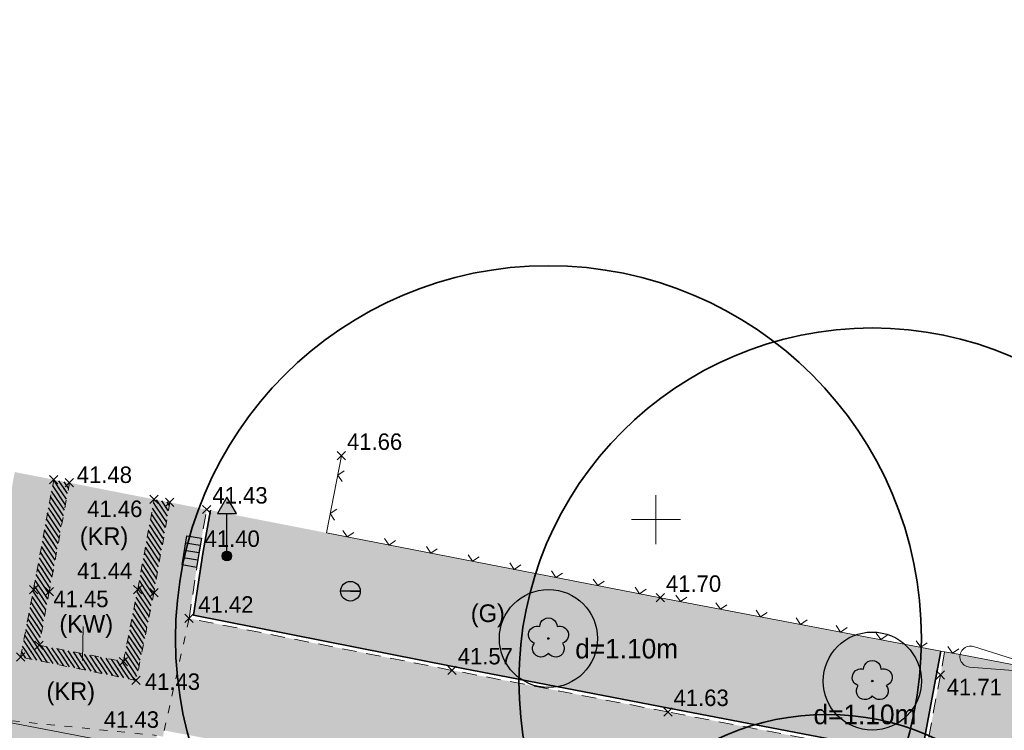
# Model space of a CAD drawing. Extents: x 353221 to 353633, y 5707812 to 5707954.
# Tile 11 of 35: x 353409 to 353434, y 5707895 to 5707913. Entities that reach past the tile are written whole.
import ezdxf

# ---------------------------------------------------------------- set-up
doc = ezdxf.new("R2010")
doc.units = 0
doc.header["$MEASUREMENT"] = 0
doc.linetypes.add('LINE_LT_6', pattern=[0.62, 0.37, -0.25])
doc.linetypes.add('LINE_LT_7', pattern=[0.45, 0.2, -0.25])
for name, color, linetype in [('ALK', 7, 'Continuous'), ('Beschriftung-Punkte', 7, 'Continuous'), ('Bordstein', 7, 'Continuous'), ('Bäume', 7, 'Continuous'), ('Einbauten', 7, 'Continuous'), ('Hinweistext_Baum', 7, 'Continuous'), ('Oberfläche', 7, 'Continuous'), ('Punkte_Geh- und Radweg', 7, 'Continuous'), ('Punkte_Gelände', 7, 'Continuous'), ('Straßenabläufe', 7, 'Continuous'), ('Topographie', 7, 'Continuous'), ('Verkehrszeichen', 7, 'Continuous'), ('Verm Rahmen P-2', 7, 'Continuous'), ('ZZF_Betonkleinpflaster', 7, 'Continuous'), ('ZZF_Betonverbundpflaster', 7, 'Continuous'), ('ZZF_Grünfläche', 7, 'Continuous'), ('ZZF_Natursteinpflaster', 7, 'Continuous'), ('ZZL_Zuweisungslinie Flächen', 7, 'Continuous')]:
    doc.layers.add(name, color=color, linetype=linetype)
doc.styles.add('2009', font='txt', dxfattribs={"height": 1})
doc.styles.add('2307', font='txt', dxfattribs={"height": 1})
doc.styles.add('59', font='txt', dxfattribs={"height": 1})

# ---------------------------------------------------------------- blocks, each defined once
blk = doc.blocks.new('6022')
at = {"color": 1, "lineweight": 13, "true_color": 0xff0000}
for q in [(-0.569528, -0.569528), (0.569528, -0.569528)]:
    blk.add_line((0, 0), q, dxfattribs=at)
blk = doc.blocks.new('SymLine61')
at = {"xscale": 0.25, "yscale": 0.25, "rotation": 169.5221740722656}
blk.add_blockref('6022', (353432.550134, 5707896.596893), dxfattribs=at)
blk = doc.blocks.new('SymLine70')
at = {"xscale": 0.25, "yscale": 0.25}
for p, rotation in [((353417.14, 5707899.559), 168.989501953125), ((353418.203, 5707899.353), 168.989501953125), ((353419.266, 5707899.146), 168.989501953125), ((353420.329, 5707898.939), 168.989501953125), ((353421.392, 5707898.732), 168.989501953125), ((353422.455, 5707898.525), 168.989501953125), ((353423.518, 5707898.318), 168.989501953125), ((353424.581, 5707898.111), 168.989501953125), ((353425.623, 5707897.911), 169.2455657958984), ((353426.643, 5707897.717), 169.2455657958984), ((353427.664, 5707897.524), 169.2455657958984), ((353428.684, 5707897.33), 169.2455657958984), ((353429.704, 5707897.136), 169.2455657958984), ((353430.725, 5707896.942), 169.2455657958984), ((353431.745, 5707896.748), 169.2455657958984)]:
    blk.add_blockref('6022', p, dxfattribs=dict(at, rotation=rotation))
blk = doc.blocks.new('SymLine73')
at = {"xscale": 0.25, "yscale": 0.25, "rotation": 78.98951568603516}
for p in [(353416.895, 5707901.135), (353416.704, 5707900.154)]:
    blk.add_blockref('6022', p, dxfattribs=at)
blk = doc.blocks.new('609')
at = {"color": 7, "lineweight": 25, "true_color": 0xffffff}
for p, q in [((0, 0), (-0.53033, 0.53033)), ((-0.53033, -0.53033), (0.53033, 0.53033)), ((0, 0), (0.53033, -0.53033))]:
    blk.add_line(p, q, dxfattribs=at)
blk = doc.blocks.new('90002')
at = {"true_color": 0x000000}
blk.add_hatch(color=18, dxfattribs=at).paths.add_polyline_path([(-0.499998, 0, -0.999999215), (0.499998, 0), (0, 0)])
at = {"true_color": 0xffffff}
blk.add_hatch(color=7, dxfattribs=at).paths.add_polyline_path([(-0.499998, 0), (0, 0), (0.499998, 0, -0.999999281)])
at = {"color": 7, "lineweight": 25, "true_color": 0xffffff}
for p, q in [((0, 0), (-0.499998, 0)), ((0.499998, 0), (0, 0)), ((0, 0), (0.499998, 0))]:
    blk.add_line(p, q, dxfattribs=at)
for points in [[(-0.499998, 0, -0.999999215), (0.499998, 0)], [(0.499998, 0, -0.999999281), (-0.499998, 0)]]:
    blk.add_lwpolyline(points, format="xyb", dxfattribs=at)
blk = doc.blocks.new('90024')
at = {"color": 3, "lineweight": 25, "true_color": 0x00ff00}
blk.add_lwpolyline([(-0.440994, 0.606651, -1.005342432), (0.440994, 0.606651, -0.999998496), (0.713109, -0.232323, -1.043504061), (0, -0.75, -1.043504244), (-0.713109, -0.232323, -0.999998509), (-0.440994, 0.606651)], format="xyb", close=True, dxfattribs=at)
blk.add_circle((0, 0), 0.039, dxfattribs=at)
blk = doc.blocks.new('90005')
at = {"true_color": 0x000000}
blk.add_hatch(color=18, dxfattribs=at).paths.add_polyline_path([(-1.500008, 0.000002), (1.500008, -0.000002), (1.500009, -1.500008), (-1.500008, -1.500009)])
at = {"color": 1, "lineweight": 25, "true_color": 0xff0000}
for p, q in [((-1.500008, 0.000002), (1.500008, -0.000002)), ((-1.500008, -1.500009), (-1.500008, 0.000002)), ((-0.750003, 0), (-0.750004, -1.500008)), ((0, 0), (-0.000002, -1.500008)), ((0.750003, 0), (0.750004, -1.500008)), ((1.500008, -0.000002), (1.500009, -1.500008)), ((1.500009, -1.500008), (-1.500008, -1.500009))]:
    blk.add_line(p, q, dxfattribs=at)
blk = doc.blocks.new('90012')
at = {"true_color": 0x000000}
blk.add_hatch(color=18, dxfattribs=at).paths.add_polyline_path([(0.962788, 4.332544), (-0.962788, 4.33254), (0, 6.000144)])
h = blk.add_hatch(color=18, dxfattribs=at)
edge = h.paths.add_edge_path(flags=0)
edge.add_arc((0, 0), 0.481396, 0, 360)
h = blk.add_hatch(color=18, dxfattribs=at)
edge = h.paths.add_edge_path(flags=0)
edge.add_arc((0, 0), 0.481396, 0, 360)
at = {"color": 7, "lineweight": 25, "true_color": 0xffffff}
for p, q in [((0, 6.000144), (-0.962788, 4.33254)), ((0, 6.000144), (-0.962788, 4.33254)), ((0.962788, 4.332544), (0, 6.000144)), ((0.962788, 4.332544), (0, 6.000144)), ((-0.962788, 4.33254), (0.962788, 4.332544)), ((-0.962788, 4.33254), (0.962788, 4.332544)), ((0, 0.481396), (0, 4.33254)), ((0, 0.481396), (0, 4.33254))]:
    blk.add_line(p, q, dxfattribs=at)
blk.add_circle((0, 0), 0.481396, dxfattribs=at)
blk.add_circle((0, 0), 0.481396, dxfattribs=at)

msp = doc.modelspace()

# ---------------------------------------------------------------- hatches: boundary and pattern name
at = {"layer": 'ZZF_Betonkleinpflaster', "true_color": 0xffafc8}
for points in [[(353407.698, 5707894.961), (353407.523, 5707894.983), (353407.434, 5707894.994), (353408.178, 5707898.465), (353408.67, 5707901.212), (353409.664, 5707901.018), (353409.15, 5707898.218), (353408.818, 5707896.5), (353411.763, 5707895.904), (353412.217, 5707898.14), (353412.62, 5707900.44), (353413.562, 5707900.258), (353413.363, 5707899.154), (353413.111, 5707897.482), (353412.479, 5707894.626), (353412.445, 5707894.47), (353412.278, 5707894.501)], [(353412.221, 5707900.517), (353410.065, 5707900.94), (353409.551, 5707898.168), (353409.29, 5707896.8), (353411.438, 5707896.382), (353411.804, 5707898.218)]]:
    msp.add_hatch(color=231, dxfattribs=at).paths.add_polyline_path(points)
at = {"layer": 'ZZF_Betonkleinpflaster', "true_color": 0x000000}
msp.add_hatch(color=18, dxfattribs=at).paths.add_polyline_path([(353412.221, 5707900.517), (353412.62, 5707900.44), (353412.217, 5707898.14), (353411.763, 5707895.904), (353408.818, 5707896.5), (353409.15, 5707898.218), (353409.664, 5707901.018), (353410.065, 5707900.94), (353409.551, 5707898.168), (353409.29, 5707896.8), (353411.438, 5707896.382), (353411.804, 5707898.218)])
at = {"layer": 'ZZF_Betonkleinpflaster', "true_color": 0xff0000}
h = msp.add_hatch(dxfattribs=at)
h.set_pattern_fill('STRATIS_AreaStyle_Complicate195', color=1, style=0, pattern_type=2)
h.set_pattern_definition([(-236.4408, (353408.818, 5707901.01798), (-0.1386113, 0.0280517), [0, 0, 1])])
h.paths.add_polyline_path([(353412.221, 5707900.517), (353412.62, 5707900.44), (353412.217, 5707898.14), (353411.763, 5707895.904), (353408.818, 5707896.5), (353409.15, 5707898.218), (353409.664, 5707901.018), (353410.065, 5707900.94), (353409.551, 5707898.168), (353409.29, 5707896.8), (353411.438, 5707896.382), (353411.804, 5707898.218)])
at = {"layer": 'ZZF_Betonverbundpflaster', "true_color": 0xdcdcdc}
msp.add_hatch(color=254, dxfattribs=at).paths.add_polyline_path([(353467.511, 5707884.218), (353467.526, 5707884.296), (353462.023, 5707885.301), (353455.032, 5707886.668), (353451.656, 5707887.273), (353447.669, 5707888.014), (353439.835, 5707889.486), (353435.938, 5707890.228), (353431.225, 5707891.096), (353424.674, 5707892.329), (353417.746, 5707893.637), (353412.479, 5707894.626), (353413.111, 5707897.482), (353419.81, 5707896.159), (353425.306, 5707895.098), (353431.838, 5707893.846), (353432.244, 5707896.043), (353432.353, 5707896.633), (353432.747, 5707896.561), (353437.892, 5707895.568), (353438.096, 5707895.529), (353437.619, 5707892.751), (353442.363, 5707891.853), (353445.723, 5707891.194), (353446.232, 5707893.94), (353446.518, 5707893.884), (353451.744, 5707892.874), (353452.058, 5707892.817), (353451.579, 5707890.065), (353455.688, 5707889.251), (353462.543, 5707887.908), (353468.255, 5707886.822), (353468.811, 5707889.669), (353471.425, 5707889.111), (353471.226, 5707888.074), (353473.5, 5707887.636), (353473.689, 5707888.627), (353486.248, 5707885.947), (353486.028, 5707884.801), (353491.402, 5707883.75), (353496.797, 5707882.689), (353496.99, 5707883.653), (353508.78, 5707881.137), (353506.819, 5707876.736), (353506.265, 5707876.845), (353501.972, 5707877.679), (353493.207, 5707879.386), (353485.442, 5707880.855), (353480.898, 5707881.734), (353474.415, 5707882.965), (353474.4, 5707882.887), (353471.705, 5707883.445)])
at = {"layer": 'ZZF_Betonverbundpflaster', "true_color": 0xff0000}
h = msp.add_hatch(dxfattribs=at)
h.set_pattern_fill('STRATIS_AreaStyle_Complicate198', color=1, style=0, pattern_type=2)
h.set_pattern_definition([(-145.44547, (353412.47934, 5707897.482), (-0.0961487, -0.5215414), [0, 0, 1])])
h.paths.add_polyline_path([(353467.511, 5707884.218), (353467.526, 5707884.296), (353462.023, 5707885.301), (353455.032, 5707886.668), (353451.656, 5707887.273), (353447.669, 5707888.014), (353439.835, 5707889.486), (353435.938, 5707890.228), (353431.225, 5707891.096), (353424.674, 5707892.329), (353417.746, 5707893.637), (353412.479, 5707894.626), (353413.111, 5707897.482), (353419.81, 5707896.159), (353425.306, 5707895.098), (353431.838, 5707893.846), (353432.244, 5707896.043), (353432.353, 5707896.633), (353432.747, 5707896.561), (353437.892, 5707895.568), (353438.096, 5707895.529), (353437.619, 5707892.751), (353442.363, 5707891.853), (353445.723, 5707891.194), (353446.232, 5707893.94), (353446.518, 5707893.884), (353451.744, 5707892.874), (353452.058, 5707892.817), (353451.579, 5707890.065), (353455.688, 5707889.251), (353462.543, 5707887.908), (353468.255, 5707886.822), (353468.811, 5707889.669), (353471.425, 5707889.111), (353471.226, 5707888.074), (353473.5, 5707887.636), (353473.689, 5707888.627), (353486.248, 5707885.947), (353486.028, 5707884.801), (353491.402, 5707883.75), (353496.797, 5707882.689), (353496.99, 5707883.653), (353508.78, 5707881.137), (353506.819, 5707876.736), (353506.265, 5707876.845), (353501.972, 5707877.679), (353493.207, 5707879.386), (353485.442, 5707880.855), (353480.898, 5707881.734), (353474.415, 5707882.965), (353474.4, 5707882.887), (353471.705, 5707883.445)])
h = msp.add_hatch(dxfattribs=at)
h.set_pattern_fill('STRATIS_AreaStyle_Complicate199', color=1, style=0, pattern_type=2)
h.set_pattern_definition([(-55.44547, (353412.47934, 5707897.482), (0.5215414, -0.0961487), [0, 0, 1])])
h.paths.add_polyline_path([(353467.511, 5707884.218), (353467.526, 5707884.296), (353462.023, 5707885.301), (353455.032, 5707886.668), (353451.656, 5707887.273), (353447.669, 5707888.014), (353439.835, 5707889.486), (353435.938, 5707890.228), (353431.225, 5707891.096), (353424.674, 5707892.329), (353417.746, 5707893.637), (353412.479, 5707894.626), (353413.111, 5707897.482), (353419.81, 5707896.159), (353425.306, 5707895.098), (353431.838, 5707893.846), (353432.244, 5707896.043), (353432.353, 5707896.633), (353432.747, 5707896.561), (353437.892, 5707895.568), (353438.096, 5707895.529), (353437.619, 5707892.751), (353442.363, 5707891.853), (353445.723, 5707891.194), (353446.232, 5707893.94), (353446.518, 5707893.884), (353451.744, 5707892.874), (353452.058, 5707892.817), (353451.579, 5707890.065), (353455.688, 5707889.251), (353462.543, 5707887.908), (353468.255, 5707886.822), (353468.811, 5707889.669), (353471.425, 5707889.111), (353471.226, 5707888.074), (353473.5, 5707887.636), (353473.689, 5707888.627), (353486.248, 5707885.947), (353486.028, 5707884.801), (353491.402, 5707883.75), (353496.797, 5707882.689), (353496.99, 5707883.653), (353508.78, 5707881.137), (353506.819, 5707876.736), (353506.265, 5707876.845), (353501.972, 5707877.679), (353493.207, 5707879.386), (353485.442, 5707880.855), (353480.898, 5707881.734), (353474.415, 5707882.965), (353474.4, 5707882.887), (353471.705, 5707883.445)])
at = {"layer": 'ZZF_Grünfläche', "true_color": 0xa0ffa0}
msp.add_hatch(color=81, dxfattribs=at).paths.add_polyline_path([(353416.608, 5707899.663), (353413.66, 5707900.238), (353413.462, 5707899.138), (353413.224, 5707897.562), (353419.829, 5707896.257), (353425.325, 5707895.196), (353431.758, 5707893.963), (353432.146, 5707896.061), (353432.255, 5707896.651), (353425.113, 5707898.008)])
at = {"layer": 'ZZF_Natursteinpflaster', "true_color": 0xfcae0c}
msp.add_hatch(color=40, dxfattribs=at).paths.add_polyline_path([(353412.805, 5707891.103), (353411.96, 5707891.275), (353409.455, 5707891.757), (353406.13, 5707892.397), (353407.698, 5707894.961), (353412.278, 5707894.501)])

# ---------------------------------------------------------------- linework, layer by layer
at = {"layer": 'ALK', "color": 1, "lineweight": 18, "true_color": 0xff0000}
msp.add_lwpolyline([(353338.914, 5707954.084), (353331.532, 5707909.591), (353354.915, 5707905.115), (353369.702, 5707902.282), (353426.952, 5707891.299), (353491.369, 5707878.939), (353516.874, 5707873.934), (353521.891, 5707879.894), (353526.985, 5707885.943), (353532.535, 5707892.535), (353535.309, 5707895.83), (353540.449, 5707901.936), (353541.152, 5707902.771), (353536.668, 5707906.617), (353532.493, 5707910.19), (353532.272, 5707910.389), (353521.855, 5707919.321), (353535.83, 5707933.866), (353546.473, 5707944.95), (353550.63, 5707949.278), (353550.074, 5707949.754), (353554.297, 5707954.084)], dxfattribs=at)
msp.add_lwpolyline([(353514.114, 5707871.159), (353516.874, 5707873.934), (353491.369, 5707878.939), (353426.952, 5707891.299), (353369.702, 5707902.282), (353367.201, 5707889.688), (353368.812, 5707889.344), (353370.97, 5707888.946), (353379.936, 5707887.294), (353449.799, 5707873.812), (353499.299, 5707864.265), (353500.536, 5707864.026), (353504.883, 5707863.188), (353505.949, 5707862.982), (353514.114, 5707871.159)], close=True, dxfattribs=at)
at = {"layer": 'Bordstein', "color": 1, "linetype": 'LINE_LT_6', "lineweight": 13, "true_color": 0xff0000}
for points in [[(353413.111, 5707897.482, 41.422), (353413.363, 5707899.154, 41.4), (353413.562, 5707900.258, 41.427)], [(353432.353, 5707896.633, 41.712), (353432.244, 5707896.043, 41.713), (353431.838, 5707893.846, 41.717), (353425.306, 5707895.098, 41.626), (353419.81, 5707896.159, 41.568), (353413.111, 5707897.482, 41.422)]]:
    msp.add_polyline3d(points, dxfattribs=at)
at = {"layer": 'Bordstein', "color": 1, "lineweight": 35, "true_color": 0xff0000}
msp.add_polyline3d([(353432.255, 5707896.651, 41.712), (353432.146, 5707896.061, 41.713), (353431.758, 5707893.963, 41.717), (353425.325, 5707895.196, 41.626), (353419.829, 5707896.257, 41.568), (353413.224, 5707897.562, 41.422), (353413.462, 5707899.138, 41.4), (353413.66, 5707900.238, 41.427)], dxfattribs=at)
at = {"layer": 'Bäume', "color": 3, "lineweight": 35, "true_color": 0x00ff00}
for centre, radius in [((353422.263, 5707896.97), 9.5), ((353430.51, 5707895.885), 9), ((353429.354, 5707888.536), 6.5)]:
    msp.add_circle(centre, radius, dxfattribs=at)
at = {"layer": 'Bäume', "color": 3, "lineweight": 25, "true_color": 0x00ff00}
for centre in [(353422.263, 5707896.97), (353430.51, 5707895.885)]:
    msp.add_circle(centre, 1.25, dxfattribs=at)
at = {"layer": 'Topographie', "color": 1, "lineweight": 13, "true_color": 0xff0000}
for p, q in [((353416.608, 5707899.663, 41.7), (353416.99, 5707901.626, 41.662)), ((353432.353, 5707896.633, 41.712), (353432.255, 5707896.651, 41.712)), ((353432.747, 5707896.561, 41.682), (353432.353, 5707896.633, 41.712))]:
    msp.add_line(p, q, dxfattribs=at)
at = {"layer": 'Topographie', "color": 1, "linetype": 'LINE_LT_7', "lineweight": 13, "true_color": 0xff0000}
for p, q in [((353412.479, 5707894.626, 41.436), (353413.111, 5707897.482, 41.422)), ((353407.698, 5707894.961, 41.424), (353412.278, 5707894.501, 41.434))]:
    msp.add_line(p, q, dxfattribs=at)
at = {"layer": 'Topographie', "color": 1, "lineweight": 18, "true_color": 0xff0000}
for p, q in [((353437.549, 5707895.363), (353433.09, 5707896.765)), ((353437.892, 5707895.568, 41.646), (353432.747, 5707896.561, 41.682)), ((353432.989, 5707896.243), (353437.65, 5707895.886))]:
    msp.add_line(p, q, dxfattribs=at)
msp.add_lwpolyline([(353432.989, 5707896.243, -1.121031), (353433.09, 5707896.765)], format="xyb", dxfattribs=at)
at = {"layer": 'Topographie', "color": 1, "linetype": 'LINE_LT_7', "lineweight": 13, "true_color": 0xff0000}
for points in [[(353412.62, 5707900.44, 41.447), (353412.217, 5707898.14, 41.431), (353411.763, 5707895.904, 41.428), (353408.818, 5707896.5, 41.446), (353409.15, 5707898.218, 41.449), (353409.664, 5707901.018, 41.483)], [(353410.065, 5707900.94, 41.479), (353409.551, 5707898.168, 41.446), (353409.29, 5707896.8, 41.439), (353411.438, 5707896.382, 41.424), (353411.804, 5707898.218, 41.436), (353412.221, 5707900.517, 41.457)]]:
    msp.add_polyline3d(points, dxfattribs=at)
at = {"layer": 'Topographie', "color": 1, "lineweight": 13, "true_color": 0xff0000}
msp.add_polyline3d([(353432.255, 5707896.651, 41.712), (353425.113, 5707898.008, 41.705), (353416.608, 5707899.663, 41.7)], dxfattribs=at)
at = {"layer": 'Verm Rahmen P-2', "color": 1, "lineweight": 13, "true_color": 0xff0000}
for p, q in [((353425, 5707899.375), (353425, 5707900.625)), ((353424.375, 5707900), (353425.625, 5707900))]:
    msp.add_line(p, q, dxfattribs=at)
at = {"layer": 'ZZL_Zuweisungslinie Flächen', "color": 7, "lineweight": 13, "true_color": 0xffffff}
msp.add_line((353410.413, 5707897.277), (353410.396, 5707896.412), dxfattribs=at)

# ---------------------------------------------------------------- block references
at = {"layer": 'Bäume', "xscale": 0.5, "yscale": 0.5, "zscale": 0.5}
for p in [(353422.263, 5707896.97, 41.797), (353430.51, 5707895.885, 41.884)]:
    msp.add_blockref('90024', p, dxfattribs=at)
at = {"layer": 'Einbauten', "xscale": 0.5, "yscale": 0.5, "zscale": 0.5}
msp.add_blockref('90002', (353417.22, 5707898.176, 41.662), dxfattribs=at)
at = {"layer": 'Punkte_Geh- und Radweg', "xscale": 0.2, "yscale": 0.2, "zscale": 0.2}
for p in [(353409.664, 5707901.018, 41.483), (353410.065, 5707900.94, 41.479), (353412.221, 5707900.517, 41.457), (353412.62, 5707900.44, 41.447), (353413.562, 5707900.258, 41.427), (353409.15, 5707898.218, 41.449), (353409.551, 5707898.168, 41.446), (353411.804, 5707898.218, 41.436), (353412.217, 5707898.14, 41.431), (353413.111, 5707897.482, 41.422), (353409.29, 5707896.8, 41.439), (353408.818, 5707896.5, 41.446), (353411.438, 5707896.382, 41.424), (353419.81, 5707896.159, 41.568), (353432.244, 5707896.043, 41.713), (353411.763, 5707895.904, 41.428), (353425.306, 5707895.098, 41.626)]:
    msp.add_blockref('609', p, dxfattribs=at)
at = {"layer": 'Punkte_Gelände', "xscale": 0.2, "yscale": 0.2, "zscale": 0.2}
for p in [(353416.99, 5707901.626, 41.662), (353425.113, 5707898.008, 41.705)]:
    msp.add_blockref('609', p, dxfattribs=at)
at = {"layer": 'Straßenabläufe', "xscale": 0.25, "yscale": 0.25, "zscale": 0.25, "rotation": 260.602473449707}
msp.add_blockref('90005', (353413.363, 5707899.154, 41.4), dxfattribs=at)
at = {"layer": 'Topographie'}
for name in ['SymLine73', 'SymLine70', 'SymLine61']:
    msp.add_blockref(name, (0, 0), dxfattribs=at)
at = {"layer": 'Verkehrszeichen', "xscale": 0.25, "yscale": 0.25, "zscale": 0.25}
msp.add_blockref('90012', (353414.074, 5707899.073, 41.629), dxfattribs=at)

# ---------------------------------------------------------------- texts
at = {"layer": 'Beschriftung-Punkte', "color": 7, "true_color": 0xffffff, "char_height": 0.42, "attachment_point": 1, "line_spacing_factor": 0.959981, "style": '59'}
for s, insert in [('41.66', (353417.133, 5707902.197)), ('41.48', (353410.251, 5707901.354)), ('41.43', (353413.705, 5707900.829)), ('41.46', (353410.516, 5707900.486)), ('41.40', (353413.506, 5707899.725)), ('41.44', (353410.257, 5707898.904)), ('41.70', (353425.256, 5707898.579)), ('41.45', (353409.654, 5707898.189)), ('41.42', (353413.346, 5707898.047)), ('41.57', (353419.953, 5707896.73)), ('41.43', (353411.985, 5707896.081)), ('41.71', (353432.405, 5707895.943)), ('41.63', (353425.449, 5707895.669)), ('41.43', (353410.939, 5707895.115))]:
    msp.add_mtext(s, dxfattribs=dict(at, insert=insert))
at = {"layer": 'Hinweistext_Baum', "color": 7, "true_color": 0xffffff, "char_height": 0.5, "attachment_point": 5, "line_spacing_factor": 0.959981, "style": '2307'}
for insert in [(353424.255, 5707896.708), (353430.325, 5707895.032)]:
    msp.add_mtext('d=1.10m', dxfattribs=dict(at, insert=insert))
at = {"layer": 'Oberfläche', "color": 7, "true_color": 0xffffff, "char_height": 0.45, "attachment_point": 5, "line_spacing_factor": 0.959981, "style": '2009'}
for s, insert in [('(KR)', (353410.945, 5707899.509)), ('(G)', (353420.719, 5707897.547)), ('(KW)', (353410.492, 5707897.279)), ('(KR)', (353410.098, 5707895.559))]:
    msp.add_mtext(s, dxfattribs=dict(at, insert=insert))

doc.saveas('drawing.dxf')
